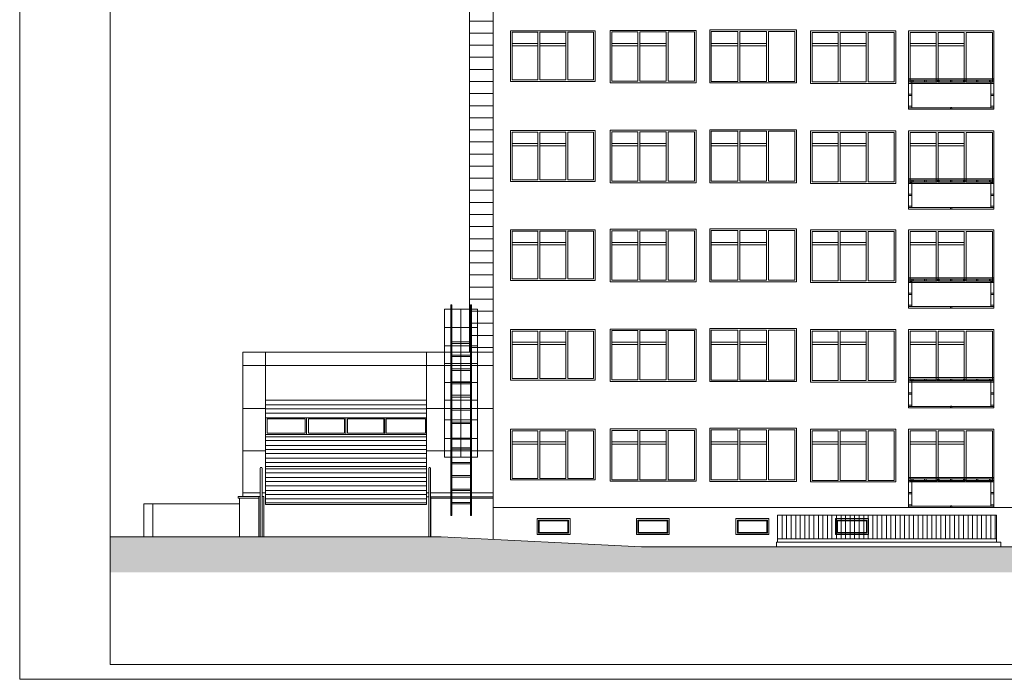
# Paper-space layout 'A-16 INWENTARYZACJA - ELEWACJE' of a CAD drawing. Header units: millimetres. Extents: x 0 to 1100, y 0 to 900.
# Tile 1 of 20: x 0 to 326, y 0 to 218. Entities that reach past the tile are written whole.
import ezdxf
from ezdxf.xclip import XClip

# ---------------------------------------------------------------- set-up
doc = ezdxf.new("R2010")
doc.units = ezdxf.units.MM
doc.header["$MEASUREMENT"] = 0
doc.header["$XCLIPFRAME"] = 0
for name, color, linetype, lineweight in [('A_Arkusz_Nr_pióra__1', 7, 'Continuous', 20), ('A_ściany proj_Nr_pióra__1', 7, 'Continuous', 20), ('A_ściany_Nr_pióra__1', 7, 'Continuous', 20), ('A_ściany_Nr_pióra__2', 8, 'Continuous', 13), ('A_ściany_Nr_pióra__3', 252, 'Continuous', 13)]:
    doc.layers.add(name, color=color, linetype=linetype, lineweight=lineweight)
doc.layers.add('A_ściany', color=7, linetype='Continuous')
doc.layers.add('A_ściany_Nr_pióra__9', color=7, linetype='Continuous', lineweight=13, true_color=0xadadad)

# ---------------------------------------------------------------- blocks, each defined once
blk = doc.blocks.new('Rysunek_4_4', base_point=(-445.32, 1341.78))
at = {"layer": 'A_ściany', "linetype": 'Continuous', "lineweight": 13}
h = blk.add_hatch(dxfattribs=at)
h.set_pattern_fill('BONIE_0004', color=8, style=0, pattern_type=2)
h.set_pattern_definition([(0, (-445.321, 1341.7765), (0, 4), [])])
h.paths.add_polyline_path([(160.42, 415.4), (148.74, 415.4), (148.74, 108.19), (156.63, 108.19), (156.63, 403.68), (160.42, 403.68)])
blk.add_hatch(color=8, dxfattribs=at).paths.add_polyline_path([(136.02, 47.15), (29.9, 47.15), (29.9, 35.38), (682.46, 35.38), (682.46, 43.8), (205.69, 43.8)])
at = {"layer": 'A_ściany proj_Nr_pióra__1', "color": 7, "linetype": 'Continuous', "lineweight": 20}
blk.add_line((148.74, 415.4), (148.74, 108.19), dxfattribs=at)
at = {"layer": 'A_ściany_Nr_pióra__1', "color": 7, "linetype": 'Continuous', "lineweight": 20}
for p, q in [((156.63, 46.27), (156.63, 403.68)), ((73.85, 108.19), (73.85, 60.44)), ((73.85, 108.19), (156.63, 108.19)), ((72.23, 60.44), (79.56, 60.44)), ((72.23, 60.44), (72.23, 59.97)), ((72.23, 59.97), (79.11, 59.97)), ((72.73, 47.15), (72.73, 59.97)), ((79.11, 60.44), (79.11, 47.15)), ((80.7, 60.45), (80.17, 60.45)), ((80.7, 47.15), (80.7, 60.45)), ((135.29, 60.36), (134.59, 60.36)), ((135.9, 60.38), (156.63, 60.38)), ((136.02, 60.38), (136.02, 47.15)), ((136.02, 59.96), (156.63, 59.96)), ((72.73, 58.02), (41.06, 58.02)), ((41.06, 58.02), (41.06, 47.15)), ((44, 58.02), (44, 47.15)), ((81.35, 57.89), (134.59, 57.89)), ((348.41, 56.8), (156.63, 56.8)), ((34.36, 47.15), (29.9, 47.15)), ((34.36, 47.15), (139.35, 47.15)), ((139.35, 47.15), (205.69, 43.8)), ((682.46, 43.8), (205.69, 43.8))]:
    blk.add_line(p, q, dxfattribs=at)
at = {"layer": 'A_ściany_Nr_pióra__2', "color": 8, "linetype": 'Continuous', "lineweight": 13}
for p, q in [((142.6, 54.19), (142.6, 123.85)), ((142.97, 54.19), (142.97, 123.85)), ((149.1, 54.19), (149.1, 123.85)), ((149.46, 54.19), (149.46, 123.85)), ((140.53, 122.43), (151.41, 122.43)), ((140.53, 73.53), (140.53, 122.43)), ((145.9, 73.53), (145.9, 122.43)), ((151.41, 73.53), (151.41, 122.43)), ((140.53, 116.43), (151.41, 116.43)), ((81.35, 92.38), (81.35, 108.19)), ((134.59, 92.38), (134.59, 108.19)), ((140.53, 110.36), (151.41, 110.36)), ((140.53, 104.49), (151.41, 104.49)), ((73.85, 103.84), (156.63, 103.84)), ((140.53, 98.19), (151.41, 98.19)), ((140.53, 92.32), (151.41, 92.32)), ((73.85, 89.56), (81.35, 89.56)), ((134.59, 89.56), (156.63, 89.56)), ((140.53, 85.88), (151.41, 85.88)), ((140.53, 79.69), (151.41, 79.69)), ((73.85, 75.6), (81.35, 75.6)), ((134.59, 75.6), (156.63, 75.6)), ((140.53, 73.53), (151.41, 73.53)), ((79.56, 47.15), (79.56, 69.88)), ((80.17, 47.15), (80.17, 69.88)), ((135.29, 47.15), (135.29, 69.88)), ((135.9, 47.15), (135.9, 69.88)), ((73.85, 61.65), (79.56, 61.65)), ((80.17, 61.65), (81.35, 61.65)), ((134.59, 61.65), (135.41, 61.65)), ((136.02, 61.65), (156.63, 61.65)), ((250.65, 45.32), (250.65, 54.35)), ((250.65, 54.35), (323.1, 54.35)), ((252.15, 46.44), (252.15, 54.35)), ((253.65, 46.44), (253.65, 54.35)), ((255.15, 46.44), (255.15, 54.35)), ((256.65, 46.44), (256.65, 54.35)), ((258.15, 46.44), (258.15, 54.35)), ((259.65, 46.44), (259.65, 54.35)), ((261.15, 46.44), (261.15, 54.35)), ((262.65, 46.44), (262.65, 54.35)), ((264.15, 46.44), (264.15, 54.35)), ((265.65, 46.44), (265.65, 54.35)), ((267.15, 46.44), (267.15, 54.35)), ((268.65, 46.44), (268.65, 54.35)), ((270.15, 46.44), (270.15, 54.35)), ((271.65, 46.44), (271.65, 54.35)), ((273.15, 46.44), (273.15, 54.35)), ((274.65, 46.44), (274.65, 54.35)), ((276.15, 46.44), (276.15, 54.35)), ((277.65, 46.44), (277.65, 54.35)), ((279.15, 46.44), (279.15, 54.35)), ((280.65, 46.44), (280.65, 54.35)), ((282.15, 46.44), (282.15, 54.35)), ((283.65, 46.44), (283.65, 54.35)), ((285.15, 46.44), (285.15, 54.35)), ((286.65, 46.44), (286.65, 54.35)), ((288.15, 46.44), (288.15, 54.35)), ((289.65, 46.44), (289.65, 54.35)), ((291.15, 46.44), (291.15, 54.35)), ((292.65, 46.44), (292.65, 54.35)), ((294.15, 46.44), (294.15, 54.35)), ((295.65, 46.44), (295.65, 54.35)), ((297.15, 46.44), (297.15, 54.35)), ((298.65, 46.44), (298.65, 54.35)), ((300.15, 46.44), (300.15, 54.35)), ((301.65, 46.44), (301.65, 54.35)), ((303.15, 46.44), (303.15, 54.35)), ((304.65, 46.44), (304.65, 54.35)), ((306.15, 46.44), (306.15, 54.35)), ((307.65, 46.44), (307.65, 54.35)), ((309.15, 46.44), (309.15, 54.35)), ((310.65, 46.44), (310.65, 54.35)), ((312.15, 46.44), (312.15, 54.35)), ((313.65, 46.44), (313.65, 54.35)), ((315.15, 46.44), (315.15, 54.35)), ((316.65, 46.44), (316.65, 54.35)), ((318.15, 46.44), (318.15, 54.35)), ((319.65, 46.44), (319.65, 54.35)), ((321.15, 46.44), (321.15, 54.35)), ((322.65, 46.44), (322.65, 54.35)), ((323.1, 54.35), (323.1, 45.32)), ((250.65, 46.44), (323.1, 46.44)), ((250.26, 43.8), (250.26, 45.32)), ((250.26, 45.32), (324.45, 45.32)), ((324.45, 45.32), (324.45, 43.8))]:
    blk.add_line(p, q, dxfattribs=at)
at = {"layer": 'A_ściany_Nr_pióra__2', "color": 8, "linetype": 'Continuous', "lineweight": 13, "flags": 128}
for points in [[(142.97, 123.85), (142.6, 123.85), (142.6, 54.19), (142.97, 54.19), (142.97, 58.04), (149.1, 58.04), (149.1, 54.19), (149.46, 54.19), (149.46, 123.85), (149.1, 123.85), (149.1, 111.66), (142.97, 111.66)], [(149.1, 107.27), (142.97, 107.27), (142.97, 111.14), (149.1, 111.14)], [(142.97, 106.78), (149.1, 106.78), (149.1, 102.76), (142.97, 102.76)], [(142.97, 98.42), (142.97, 102.16), (149.1, 102.16), (149.1, 98.42)], [(142.97, 93.96), (142.97, 97.81), (149.1, 97.81), (149.1, 93.96)], [(142.97, 93.4), (149.1, 93.4), (149.1, 89.56), (142.97, 89.56)], [(149.1, 85.03), (142.97, 85.03), (142.97, 89.02), (149.1, 89.02)], [(142.97, 79.83), (142.97, 84.61), (149.1, 84.61), (149.1, 79.83)], [(142.97, 79.46), (149.1, 79.46), (149.1, 76.56), (142.97, 76.56)], [(142.97, 76.14), (149.1, 76.14), (149.1, 71.76), (142.97, 71.76)], [(149.1, 67.4), (142.97, 67.4), (142.97, 71.26), (149.1, 71.26)], [(142.97, 62.95), (142.97, 66.88), (149.1, 66.88), (149.1, 62.95)], [(149.1, 58.54), (142.97, 58.54), (142.97, 62.51), (149.1, 62.51)]]:
    blk.add_lwpolyline(points, close=True, dxfattribs=at)
at = {"layer": 'A_ściany_Nr_pióra__2', "color": 8, "linetype": 'Continuous', "lineweight": 13}
for centre in [(79.86, 69.79), (135.6, 69.79)]:
    blk.add_arc(centre, 0.318, 16.7393, 163.2607, dxfattribs=at)
at = {"layer": 'A_ściany_Nr_pióra__3', "color": 252, "linetype": 'Continuous', "lineweight": 13}
for p, q in [((162.38, 214.57), (162.38, 197.77)), ((190.28, 214.57), (162.38, 214.57)), ((171.42, 214.05), (162.91, 214.05)), ((162.91, 214.05), (162.91, 198.3)), ((171.42, 198.3), (171.42, 214.05)), ((180.59, 214.05), (172.07, 214.05)), ((172.07, 214.05), (172.07, 198.3)), ((180.59, 198.3), (180.59, 214.05)), ((189.76, 214.05), (181.24, 214.05)), ((181.24, 214.05), (181.24, 198.3)), ((189.76, 198.3), (189.76, 214.05)), ((190.28, 197.77), (190.28, 214.57)), ((223.7, 214.7), (195.28, 214.7)), ((195.28, 214.7), (195.28, 197.34)), ((195.8, 214.18), (195.8, 197.87)), ((204.49, 214.18), (195.8, 214.18)), ((204.49, 197.87), (204.49, 214.18)), ((205.14, 214.18), (205.14, 197.87)), ((213.83, 214.18), (205.14, 214.18)), ((213.83, 197.87), (213.83, 214.18)), ((214.48, 214.18), (214.48, 197.87)), ((223.17, 214.18), (214.48, 214.18)), ((223.17, 197.87), (223.17, 214.18)), ((223.7, 197.34), (223.7, 214.7)), ((256.94, 214.87), (228.2, 214.87)), ((228.2, 214.87), (228.2, 197.3)), ((228.72, 214.35), (228.72, 197.83)), ((237.52, 214.35), (228.72, 214.35)), ((237.52, 197.83), (237.52, 214.35)), ((238.17, 214.35), (238.17, 197.83)), ((246.97, 214.35), (238.17, 214.35)), ((246.97, 197.83), (246.97, 214.35)), ((247.62, 214.35), (247.62, 197.83)), ((256.41, 214.35), (247.62, 214.35)), ((256.41, 197.83), (256.41, 214.35)), ((256.94, 197.3), (256.94, 214.87)), ((261.6, 197.12), (261.6, 214.53)), ((261.6, 214.53), (289.8, 214.53)), ((262.12, 214.01), (270.74, 214.01)), ((262.12, 197.65), (262.12, 214.01)), ((270.74, 214.01), (270.74, 197.65)), ((271.39, 214.01), (280.01, 214.01)), ((271.39, 197.65), (271.39, 214.01)), ((280.01, 214.01), (280.01, 197.65)), ((280.66, 214.01), (289.27, 214.01)), ((280.66, 197.65), (280.66, 214.01)), ((289.27, 214.01), (289.27, 197.65)), ((289.8, 214.53), (289.8, 197.12)), ((303.15, 214.01), (294.54, 214.01)), ((294.54, 214.01), (294.54, 197.65)), ((303.15, 197.65), (303.15, 214.01)), ((312.42, 214.01), (303.8, 214.01)), ((303.8, 214.01), (303.8, 197.65)), ((312.42, 197.65), (312.42, 214.01)), ((321.69, 214.01), (313.07, 214.01)), ((313.07, 214.01), (313.07, 197.65)), ((321.69, 197.65), (321.69, 214.01)), ((162.91, 210.37), (171.42, 210.37)), ((162.91, 209.57), (171.42, 209.57)), ((172.07, 210.37), (180.59, 210.37)), ((172.07, 209.57), (180.59, 209.57)), ((195.8, 210.37), (204.49, 210.37)), ((195.8, 209.57), (204.49, 209.57)), ((205.14, 210.37), (213.83, 210.37)), ((205.14, 209.57), (213.83, 209.57)), ((228.72, 210.37), (237.52, 210.37)), ((228.72, 209.57), (237.52, 209.57)), ((238.17, 210.37), (246.97, 210.37)), ((238.17, 209.57), (246.97, 209.57)), ((270.74, 210.37), (262.12, 210.37)), ((270.74, 209.57), (262.12, 209.57)), ((280.01, 210.37), (271.39, 210.37)), ((280.01, 209.57), (271.39, 209.57)), ((294.54, 210.37), (303.15, 210.37)), ((294.54, 209.57), (303.15, 209.57)), ((303.8, 210.37), (312.42, 210.37)), ((303.8, 209.57), (312.42, 209.57)), ((162.38, 197.77), (190.28, 197.77)), ((162.91, 198.3), (171.42, 198.3)), ((172.07, 198.3), (180.59, 198.3)), ((181.24, 198.3), (189.76, 198.3)), ((195.28, 197.34), (223.7, 197.34)), ((195.8, 197.87), (204.49, 197.87)), ((205.14, 197.87), (213.83, 197.87)), ((214.48, 197.87), (223.17, 197.87)), ((228.2, 197.3), (256.94, 197.3)), ((228.72, 197.83), (237.52, 197.83)), ((238.17, 197.83), (246.97, 197.83)), ((247.62, 197.83), (256.41, 197.83)), ((289.8, 197.12), (261.6, 197.12)), ((270.74, 197.65), (262.12, 197.65)), ((280.01, 197.65), (271.39, 197.65)), ((289.27, 197.65), (280.66, 197.65)), ((322.21, 197.12), (294.01, 197.12)), ((294.41, 197.52), (303.28, 197.52)), ((294.54, 197.65), (303.15, 197.65)), ((303.68, 197.52), (312.55, 197.52)), ((303.8, 197.65), (312.42, 197.65)), ((312.95, 197.52), (321.81, 197.52)), ((313.07, 197.65), (321.69, 197.65)), ((162.38, 181.52), (162.38, 164.72)), ((190.28, 181.52), (162.38, 181.52)), ((171.42, 181), (162.91, 181)), ((162.91, 181), (162.91, 165.25)), ((171.42, 165.25), (171.42, 181)), ((180.59, 181), (172.07, 181)), ((172.07, 181), (172.07, 165.25)), ((180.59, 165.25), (180.59, 181)), ((189.76, 181), (181.24, 181)), ((181.24, 181), (181.24, 165.25)), ((189.76, 165.25), (189.76, 181)), ((190.28, 164.72), (190.28, 181.52)), ((223.7, 181.65), (195.28, 181.65)), ((195.28, 181.65), (195.28, 164.29)), ((195.8, 181.13), (195.8, 164.82)), ((204.49, 181.13), (195.8, 181.13)), ((204.49, 164.82), (204.49, 181.13)), ((205.14, 181.13), (205.14, 164.82)), ((213.83, 181.13), (205.14, 181.13)), ((213.83, 164.82), (213.83, 181.13)), ((214.48, 181.13), (214.48, 164.82)), ((223.17, 181.13), (214.48, 181.13)), ((223.17, 164.82), (223.17, 181.13)), ((223.7, 164.29), (223.7, 181.65)), ((256.94, 181.82), (228.2, 181.82)), ((228.2, 181.82), (228.2, 164.25)), ((228.72, 181.3), (228.72, 164.78)), ((237.52, 181.3), (228.72, 181.3)), ((237.52, 164.78), (237.52, 181.3)), ((238.17, 181.3), (238.17, 164.78)), ((246.97, 181.3), (238.17, 181.3)), ((246.97, 164.78), (246.97, 181.3)), ((247.62, 181.3), (247.62, 164.78)), ((256.41, 181.3), (247.62, 181.3)), ((256.41, 164.78), (256.41, 181.3)), ((256.94, 164.25), (256.94, 181.82)), ((261.6, 164.07), (261.6, 181.48)), ((261.6, 181.48), (289.8, 181.48)), ((262.12, 180.96), (270.74, 180.96)), ((262.12, 164.6), (262.12, 180.96)), ((270.74, 180.96), (270.74, 164.6)), ((271.39, 180.96), (280.01, 180.96)), ((271.39, 164.6), (271.39, 180.96)), ((280.01, 180.96), (280.01, 164.6)), ((280.66, 180.96), (289.27, 180.96)), ((280.66, 164.6), (280.66, 180.96)), ((289.27, 180.96), (289.27, 164.6)), ((289.8, 181.48), (289.8, 164.07)), ((303.15, 180.96), (294.54, 180.96)), ((294.54, 180.96), (294.54, 164.6)), ((303.15, 164.6), (303.15, 180.96)), ((312.42, 180.96), (303.8, 180.96)), ((303.8, 180.96), (303.8, 164.6)), ((312.42, 164.6), (312.42, 180.96)), ((321.69, 180.96), (313.07, 180.96)), ((313.07, 180.96), (313.07, 164.6)), ((321.69, 164.6), (321.69, 180.96)), ((162.91, 177.32), (171.42, 177.32)), ((162.91, 176.52), (171.42, 176.52)), ((172.07, 177.32), (180.59, 177.32)), ((172.07, 176.52), (180.59, 176.52)), ((195.8, 177.32), (204.49, 177.32)), ((195.8, 176.52), (204.49, 176.52)), ((205.14, 177.32), (213.83, 177.32)), ((205.14, 176.52), (213.83, 176.52)), ((228.72, 177.32), (237.52, 177.32)), ((228.72, 176.52), (237.52, 176.52)), ((238.17, 177.32), (246.97, 177.32)), ((238.17, 176.52), (246.97, 176.52)), ((270.74, 177.32), (262.12, 177.32)), ((270.74, 176.52), (262.12, 176.52)), ((280.01, 177.32), (271.39, 177.32)), ((280.01, 176.52), (271.39, 176.52)), ((294.54, 177.32), (303.15, 177.32)), ((294.54, 176.52), (303.15, 176.52)), ((303.8, 177.32), (312.42, 177.32)), ((303.8, 176.52), (312.42, 176.52)), ((162.38, 164.72), (190.28, 164.72)), ((162.91, 165.25), (171.42, 165.25)), ((172.07, 165.25), (180.59, 165.25)), ((181.24, 165.25), (189.76, 165.25)), ((195.28, 164.29), (223.7, 164.29)), ((195.8, 164.82), (204.49, 164.82)), ((205.14, 164.82), (213.83, 164.82)), ((214.48, 164.82), (223.17, 164.82)), ((228.2, 164.25), (256.94, 164.25)), ((228.72, 164.78), (237.52, 164.78)), ((238.17, 164.78), (246.97, 164.78)), ((247.62, 164.78), (256.41, 164.78)), ((289.8, 164.07), (261.6, 164.07)), ((270.74, 164.6), (262.12, 164.6)), ((280.01, 164.6), (271.39, 164.6)), ((289.27, 164.6), (280.66, 164.6)), ((322.21, 164.07), (294.01, 164.07)), ((294.41, 164.47), (303.28, 164.47)), ((294.54, 164.6), (303.15, 164.6)), ((303.68, 164.47), (312.55, 164.47)), ((303.8, 164.6), (312.42, 164.6)), ((312.95, 164.47), (321.81, 164.47)), ((313.07, 164.6), (321.69, 164.6)), ((162.38, 148.75), (162.38, 131.95)), ((190.28, 148.75), (162.38, 148.75)), ((171.42, 148.22), (162.91, 148.22)), ((162.91, 148.22), (162.91, 132.47)), ((171.42, 132.47), (171.42, 148.22)), ((180.59, 148.22), (172.07, 148.22)), ((172.07, 148.22), (172.07, 132.47)), ((180.59, 132.47), (180.59, 148.22)), ((189.76, 148.22), (181.24, 148.22)), ((181.24, 148.22), (181.24, 132.47)), ((189.76, 132.47), (189.76, 148.22)), ((190.28, 131.95), (190.28, 148.75)), ((223.7, 148.88), (195.28, 148.88)), ((195.28, 148.88), (195.28, 131.52)), ((195.8, 148.35), (195.8, 132.04)), ((204.49, 148.35), (195.8, 148.35)), ((204.49, 132.04), (204.49, 148.35)), ((205.14, 148.35), (205.14, 132.04)), ((213.83, 148.35), (205.14, 148.35)), ((213.83, 132.04), (213.83, 148.35)), ((214.48, 148.35), (214.48, 132.04)), ((223.17, 148.35), (214.48, 148.35)), ((223.17, 132.04), (223.17, 148.35)), ((223.7, 131.52), (223.7, 148.88)), ((256.94, 149.05), (228.2, 149.05)), ((228.2, 149.05), (228.2, 131.48)), ((228.72, 148.52), (228.72, 132)), ((237.52, 148.52), (228.72, 148.52)), ((237.52, 132), (237.52, 148.52)), ((238.17, 148.52), (238.17, 132)), ((246.97, 148.52), (238.17, 148.52)), ((246.97, 132), (246.97, 148.52)), ((247.62, 148.52), (247.62, 132)), ((256.41, 148.52), (247.62, 148.52)), ((256.41, 132), (256.41, 148.52)), ((256.94, 131.48), (256.94, 149.05)), ((261.6, 131.3), (261.6, 148.71)), ((261.6, 148.71), (289.8, 148.71)), ((262.12, 148.18), (270.74, 148.18)), ((262.12, 131.82), (262.12, 148.18)), ((270.74, 148.18), (270.74, 131.82)), ((271.39, 148.18), (280.01, 148.18)), ((271.39, 131.82), (271.39, 148.18)), ((280.01, 148.18), (280.01, 131.82)), ((280.66, 148.18), (289.27, 148.18)), ((280.66, 131.82), (280.66, 148.18)), ((289.27, 148.18), (289.27, 131.82)), ((289.8, 148.71), (289.8, 131.3)), ((303.15, 148.18), (294.54, 148.18)), ((294.54, 148.18), (294.54, 131.82)), ((303.15, 131.82), (303.15, 148.18)), ((312.42, 148.18), (303.8, 148.18)), ((303.8, 148.18), (303.8, 131.82)), ((312.42, 131.82), (312.42, 148.18)), ((321.69, 148.18), (313.07, 148.18)), ((313.07, 148.18), (313.07, 131.82)), ((321.69, 131.82), (321.69, 148.18)), ((162.91, 144.55), (171.42, 144.55)), ((162.91, 143.75), (171.42, 143.75)), ((172.07, 144.55), (180.59, 144.55)), ((172.07, 143.75), (180.59, 143.75)), ((195.8, 144.55), (204.49, 144.55)), ((195.8, 143.75), (204.49, 143.75)), ((205.14, 144.55), (213.83, 144.55)), ((205.14, 143.75), (213.83, 143.75)), ((228.72, 144.55), (237.52, 144.55)), ((228.72, 143.75), (237.52, 143.75)), ((238.17, 144.55), (246.97, 144.55)), ((238.17, 143.75), (246.97, 143.75)), ((270.74, 144.55), (262.12, 144.55)), ((270.74, 143.75), (262.12, 143.75)), ((280.01, 144.55), (271.39, 144.55)), ((280.01, 143.75), (271.39, 143.75)), ((294.54, 144.55), (303.15, 144.55)), ((294.54, 143.75), (303.15, 143.75)), ((303.8, 144.55), (312.42, 144.55)), ((303.8, 143.75), (312.42, 143.75)), ((162.38, 131.95), (190.28, 131.95)), ((162.91, 132.47), (171.42, 132.47)), ((172.07, 132.47), (180.59, 132.47)), ((181.24, 132.47), (189.76, 132.47)), ((195.28, 131.52), (223.7, 131.52)), ((195.8, 132.04), (204.49, 132.04)), ((205.14, 132.04), (213.83, 132.04)), ((214.48, 132.04), (223.17, 132.04)), ((228.2, 131.48), (256.94, 131.48)), ((228.72, 132), (237.52, 132)), ((238.17, 132), (246.97, 132)), ((247.62, 132), (256.41, 132)), ((289.8, 131.3), (261.6, 131.3)), ((270.74, 131.82), (262.12, 131.82)), ((280.01, 131.82), (271.39, 131.82)), ((289.27, 131.82), (280.66, 131.82)), ((322.21, 131.3), (294.01, 131.3)), ((294.41, 131.7), (303.28, 131.7)), ((294.54, 131.82), (303.15, 131.82)), ((303.68, 131.7), (312.55, 131.7)), ((303.8, 131.82), (312.42, 131.82)), ((312.95, 131.7), (321.81, 131.7)), ((313.07, 131.82), (321.69, 131.82)), ((162.38, 115.75), (162.38, 98.95)), ((190.28, 115.75), (162.38, 115.75)), ((171.42, 115.22), (162.91, 115.22)), ((162.91, 115.22), (162.91, 99.47)), ((171.42, 99.47), (171.42, 115.22)), ((180.59, 115.22), (172.07, 115.22)), ((172.07, 115.22), (172.07, 99.47)), ((180.59, 99.47), (180.59, 115.22)), ((189.76, 115.22), (181.24, 115.22)), ((181.24, 115.22), (181.24, 99.47)), ((189.76, 99.47), (189.76, 115.22)), ((190.28, 98.95), (190.28, 115.75)), ((223.7, 115.88), (195.28, 115.88)), ((195.28, 115.88), (195.28, 98.52)), ((195.8, 115.35), (195.8, 99.04)), ((204.49, 115.35), (195.8, 115.35)), ((204.49, 99.04), (204.49, 115.35)), ((205.14, 115.35), (205.14, 99.04)), ((213.83, 115.35), (205.14, 115.35)), ((213.83, 99.04), (213.83, 115.35)), ((214.48, 115.35), (214.48, 99.04)), ((223.17, 115.35), (214.48, 115.35)), ((223.17, 99.04), (223.17, 115.35)), ((223.7, 98.52), (223.7, 115.88)), ((256.94, 116.05), (228.2, 116.05)), ((228.2, 116.05), (228.2, 98.48)), ((228.72, 115.52), (228.72, 99)), ((237.52, 115.52), (228.72, 115.52)), ((237.52, 99), (237.52, 115.52)), ((238.17, 115.52), (238.17, 99)), ((246.97, 115.52), (238.17, 115.52)), ((246.97, 99), (246.97, 115.52)), ((247.62, 115.52), (247.62, 99)), ((256.41, 115.52), (247.62, 115.52)), ((256.41, 99), (256.41, 115.52)), ((256.94, 98.48), (256.94, 116.05)), ((261.6, 98.3), (261.6, 115.71)), ((261.6, 115.71), (289.8, 115.71)), ((262.12, 115.18), (270.74, 115.18)), ((262.12, 98.82), (262.12, 115.18)), ((270.74, 115.18), (270.74, 98.82)), ((271.39, 115.18), (280.01, 115.18)), ((271.39, 98.82), (271.39, 115.18)), ((280.01, 115.18), (280.01, 98.82)), ((280.66, 115.18), (289.27, 115.18)), ((280.66, 98.82), (280.66, 115.18)), ((289.27, 115.18), (289.27, 98.82)), ((289.8, 115.71), (289.8, 98.3)), ((303.15, 115.18), (294.54, 115.18)), ((294.54, 115.18), (294.54, 98.82)), ((303.15, 98.82), (303.15, 115.18)), ((312.42, 115.18), (303.8, 115.18)), ((303.8, 115.18), (303.8, 98.82)), ((312.42, 98.82), (312.42, 115.18)), ((321.69, 115.18), (313.07, 115.18)), ((313.07, 115.18), (313.07, 98.82)), ((321.69, 98.82), (321.69, 115.18)), ((162.91, 111.55), (171.42, 111.55)), ((162.91, 110.75), (171.42, 110.75)), ((172.07, 111.55), (180.59, 111.55)), ((172.07, 110.75), (180.59, 110.75)), ((195.8, 111.55), (204.49, 111.55)), ((195.8, 110.75), (204.49, 110.75)), ((205.14, 111.55), (213.83, 111.55)), ((205.14, 110.75), (213.83, 110.75)), ((228.72, 111.55), (237.52, 111.55)), ((228.72, 110.75), (237.52, 110.75)), ((238.17, 111.55), (246.97, 111.55)), ((238.17, 110.75), (246.97, 110.75)), ((270.74, 111.55), (262.12, 111.55)), ((270.74, 110.75), (262.12, 110.75)), ((280.01, 111.55), (271.39, 111.55)), ((280.01, 110.75), (271.39, 110.75)), ((294.54, 111.55), (303.15, 111.55)), ((294.54, 110.75), (303.15, 110.75)), ((303.8, 111.55), (312.42, 111.55)), ((303.8, 110.75), (312.42, 110.75)), ((162.38, 98.95), (190.28, 98.95)), ((162.91, 99.47), (171.42, 99.47)), ((172.07, 99.47), (180.59, 99.47)), ((181.24, 99.47), (189.76, 99.47)), ((195.28, 98.52), (223.7, 98.52)), ((195.8, 99.04), (204.49, 99.04)), ((205.14, 99.04), (213.83, 99.04)), ((214.48, 99.04), (223.17, 99.04)), ((228.2, 98.48), (256.94, 98.48)), ((228.72, 99), (237.52, 99)), ((238.17, 99), (246.97, 99)), ((247.62, 99), (256.41, 99)), ((289.8, 98.3), (261.6, 98.3)), ((270.74, 98.82), (262.12, 98.82)), ((280.01, 98.82), (271.39, 98.82)), ((289.27, 98.82), (280.66, 98.82)), ((322.21, 98.3), (294.01, 98.3)), ((294.41, 98.7), (303.28, 98.7)), ((294.54, 98.82), (303.15, 98.82)), ((303.68, 98.7), (312.55, 98.7)), ((303.8, 98.82), (312.42, 98.82)), ((312.95, 98.7), (321.81, 98.7)), ((313.07, 98.82), (321.69, 98.82)), ((134.59, 92.38), (81.35, 92.38)), ((81.35, 92.38), (81.35, 57.89)), ((134.59, 92.38), (134.59, 57.89)), ((134.59, 90.82), (81.35, 90.82)), ((134.59, 89.45), (81.35, 89.45)), ((134.59, 88.09), (81.35, 88.09)), ((134.59, 86.52), (88.68, 86.52)), ((162.38, 82.75), (162.38, 65.95)), ((190.28, 82.75), (162.38, 82.75)), ((171.42, 82.22), (162.91, 82.22)), ((162.91, 82.22), (162.91, 66.47)), ((171.42, 66.47), (171.42, 82.22)), ((180.59, 82.22), (172.07, 82.22)), ((172.07, 82.22), (172.07, 66.47)), ((180.59, 66.47), (180.59, 82.22)), ((189.76, 82.22), (181.24, 82.22)), ((181.24, 82.22), (181.24, 66.47)), ((189.76, 66.47), (189.76, 82.22)), ((190.28, 65.95), (190.28, 82.75)), ((223.7, 82.88), (195.28, 82.88)), ((195.28, 82.88), (195.28, 65.52)), ((195.8, 82.35), (195.8, 66.04)), ((204.49, 82.35), (195.8, 82.35)), ((204.49, 66.04), (204.49, 82.35)), ((205.14, 82.35), (205.14, 66.04)), ((213.83, 82.35), (205.14, 82.35)), ((213.83, 66.04), (213.83, 82.35)), ((214.48, 82.35), (214.48, 66.04)), ((223.17, 82.35), (214.48, 82.35)), ((223.17, 66.04), (223.17, 82.35)), ((223.7, 65.52), (223.7, 82.88)), ((256.94, 83.05), (228.2, 83.05)), ((228.2, 83.05), (228.2, 65.48)), ((228.72, 82.52), (228.72, 66)), ((237.52, 82.52), (228.72, 82.52)), ((237.52, 66), (237.52, 82.52)), ((238.17, 82.52), (238.17, 66)), ((246.97, 82.52), (238.17, 82.52)), ((246.97, 66), (246.97, 82.52)), ((247.62, 82.52), (247.62, 66)), ((256.41, 82.52), (247.62, 82.52)), ((256.41, 66), (256.41, 82.52)), ((256.94, 65.48), (256.94, 83.05)), ((261.6, 65.3), (261.6, 82.71)), ((261.6, 82.71), (289.8, 82.71)), ((262.12, 82.18), (270.74, 82.18)), ((262.12, 65.82), (262.12, 82.18)), ((270.74, 82.18), (270.74, 65.82)), ((271.39, 82.18), (280.01, 82.18)), ((271.39, 65.82), (271.39, 82.18)), ((280.01, 82.18), (280.01, 65.82)), ((280.66, 82.18), (289.27, 82.18)), ((280.66, 65.82), (280.66, 82.18)), ((289.27, 82.18), (289.27, 65.82)), ((289.8, 82.71), (289.8, 65.3)), ((303.15, 82.18), (294.54, 82.18)), ((294.54, 82.18), (294.54, 65.82)), ((303.15, 65.82), (303.15, 82.18)), ((312.42, 82.18), (303.8, 82.18)), ((303.8, 82.18), (303.8, 65.82)), ((312.42, 65.82), (312.42, 82.18)), ((321.69, 82.18), (313.07, 82.18)), ((313.07, 82.18), (313.07, 65.82)), ((321.69, 65.82), (321.69, 82.18)), ((134.59, 80.24), (81.35, 80.24)), ((134.59, 78.98), (81.35, 78.98)), ((134.59, 81.03), (88.68, 81.03)), ((162.91, 78.55), (171.42, 78.55)), ((172.07, 78.55), (180.59, 78.55)), ((195.8, 78.55), (204.49, 78.55)), ((205.14, 78.55), (213.83, 78.55)), ((228.72, 78.55), (237.52, 78.55)), ((238.17, 78.55), (246.97, 78.55)), ((270.74, 78.55), (262.12, 78.55)), ((280.01, 78.55), (271.39, 78.55)), ((294.54, 78.55), (303.15, 78.55)), ((303.8, 78.55), (312.42, 78.55)), ((134.59, 77.41), (81.35, 77.41)), ((134.59, 76.05), (81.35, 76.05)), ((162.91, 77.75), (171.42, 77.75)), ((172.07, 77.75), (180.59, 77.75)), ((195.8, 77.75), (204.49, 77.75)), ((205.14, 77.75), (213.83, 77.75)), ((228.72, 77.75), (237.52, 77.75)), ((238.17, 77.75), (246.97, 77.75)), ((270.74, 77.75), (262.12, 77.75)), ((280.01, 77.75), (271.39, 77.75)), ((294.54, 77.75), (303.15, 77.75)), ((303.8, 77.75), (312.42, 77.75)), ((134.59, 74.68), (81.35, 74.68)), ((134.59, 73.12), (81.35, 73.12)), ((134.59, 71.75), (81.35, 71.75)), ((134.59, 70.39), (81.35, 70.39)), ((134.59, 69.6), (81.35, 69.6)), ((134.59, 68.33), (81.35, 68.33)), ((134.59, 66.77), (81.35, 66.77)), ((134.59, 65.4), (81.35, 65.4)), ((162.38, 65.95), (190.28, 65.95)), ((162.91, 66.47), (171.42, 66.47)), ((172.07, 66.47), (180.59, 66.47)), ((181.24, 66.47), (189.76, 66.47)), ((195.28, 65.52), (223.7, 65.52)), ((195.8, 66.04), (204.49, 66.04)), ((205.14, 66.04), (213.83, 66.04)), ((214.48, 66.04), (223.17, 66.04)), ((228.2, 65.48), (256.94, 65.48)), ((228.72, 66), (237.52, 66)), ((238.17, 66), (246.97, 66)), ((247.62, 66), (256.41, 66)), ((289.8, 65.3), (261.6, 65.3)), ((270.74, 65.82), (262.12, 65.82)), ((280.01, 65.82), (271.39, 65.82)), ((289.27, 65.82), (280.66, 65.82)), ((322.21, 65.3), (294.01, 65.3)), ((294.41, 65.7), (303.28, 65.7)), ((294.54, 65.82), (303.15, 65.82)), ((303.68, 65.7), (312.55, 65.7)), ((303.8, 65.82), (312.42, 65.82)), ((312.95, 65.7), (321.81, 65.7)), ((313.07, 65.82), (321.69, 65.82)), ((134.59, 64.04), (81.35, 64.04)), ((134.59, 62.47), (81.35, 62.47)), ((134.59, 61.11), (81.35, 61.11)), ((134.59, 59.74), (81.35, 59.74)), ((134.59, 58.38), (81.35, 58.38))]:
    blk.add_line(p, q, dxfattribs=at)
at = {"layer": 'A_ściany_Nr_pióra__3', "color": 252, "linetype": 'Continuous', "lineweight": 13, "flags": 128}
for points in [[(81.35, 86.52), (81.35, 81.03), (94.84, 81.03), (94.84, 86.52)], [(81.85, 86.15), (81.85, 81.41), (94.46, 81.41), (94.46, 86.15)], [(94.84, 86.52), (94.84, 81.03), (107.82, 81.03), (107.82, 86.52)], [(95.47, 86.15), (95.47, 81.41), (107.45, 81.41), (107.45, 86.15)], [(107.82, 86.52), (107.82, 81.03), (120.81, 81.03), (120.81, 86.52)], [(108.46, 86.15), (108.46, 81.41), (120.43, 81.41), (120.43, 86.15)], [(120.81, 86.52), (120.81, 81.03), (134.59, 81.03), (134.59, 86.52)], [(121.18, 86.15), (121.18, 81.41), (134.22, 81.41), (134.22, 86.15)], [(171.13, 53.18), (182.03, 53.18), (182.03, 47.88), (171.13, 47.88)], [(171.63, 52.68), (181.53, 52.68), (181.53, 48.38), (171.63, 48.38)], [(171.83, 52.48), (181.33, 52.48), (181.33, 48.58), (171.83, 48.58)], [(203.95, 53.18), (214.85, 53.18), (214.85, 47.88), (203.95, 47.88)], [(204.45, 52.68), (214.35, 52.68), (214.35, 48.38), (204.45, 48.38)], [(204.65, 52.48), (214.15, 52.48), (214.15, 48.58), (204.65, 48.58)], [(236.89, 53.18), (247.79, 53.18), (247.79, 47.88), (236.89, 47.88)], [(237.39, 52.68), (247.29, 52.68), (247.29, 48.38), (237.39, 48.38)], [(237.59, 52.48), (247.09, 52.48), (247.09, 48.58), (237.59, 48.58)], [(269.83, 53.18), (280.73, 53.18), (280.73, 47.88), (269.83, 47.88)], [(270.33, 52.68), (280.23, 52.68), (280.23, 48.38), (270.33, 48.38)], [(270.53, 52.48), (280.03, 52.48), (280.03, 48.58), (270.53, 48.58)]]:
    blk.add_lwpolyline(points, close=True, dxfattribs=at)
at = {"layer": 'A_ściany_Nr_pióra__9', "color": 253, "linetype": 'Continuous', "lineweight": 13, "true_color": 0xadadad}
for p, q in [((294.01, 214.53), (294.01, 188.62)), ((294.01, 214.53), (322.21, 214.53)), ((322.21, 214.53), (322.21, 188.62)), ((322.21, 188.62), (294.01, 188.62)), ((294.01, 181.48), (294.01, 155.57)), ((294.01, 181.48), (322.21, 181.48)), ((322.21, 181.48), (322.21, 155.57)), ((322.21, 155.57), (294.01, 155.57)), ((294.01, 148.71), (294.01, 122.8)), ((294.01, 148.71), (322.21, 148.71)), ((322.21, 148.71), (322.21, 122.8)), ((322.21, 122.8), (294.01, 122.8)), ((294.01, 115.71), (294.01, 89.8)), ((294.01, 115.71), (322.21, 115.71)), ((322.21, 115.71), (322.21, 89.8)), ((322.21, 89.8), (294.01, 89.8)), ((294.01, 82.71), (294.01, 56.8)), ((294.01, 82.71), (322.21, 82.71)), ((322.21, 82.71), (322.21, 56.8))]:
    blk.add_line(p, q, dxfattribs=at)
at = {"layer": 'A_ściany_Nr_pióra__9', "color": 253, "linetype": 'Continuous', "lineweight": 13, "true_color": 0xadadad, "flags": 128}
for points in [[(322.21, 198.62), (322.21, 198.17), (294.01, 198.17), (294.01, 198.62)], [(295.01, 197.62), (295.01, 197.17), (294.01, 197.17), (294.01, 197.62)], [(295.01, 198.17), (295.46, 198.17), (295.46, 197.62), (295.01, 197.62)], [(295.01, 197.62), (321.21, 197.62), (321.21, 189.12), (295.01, 189.12)], [(299.3, 198.17), (299.75, 198.17), (299.75, 197.62), (299.3, 197.62)], [(303.6, 198.17), (304.05, 198.17), (304.05, 197.62), (303.6, 197.62)], [(307.89, 198.17), (308.34, 198.17), (308.34, 197.62), (307.89, 197.62)], [(312.63, 198.17), (312.18, 198.17), (312.18, 197.62), (312.63, 197.62)], [(316.92, 198.17), (316.47, 198.17), (316.47, 197.62), (316.92, 197.62)], [(321.21, 198.17), (320.76, 198.17), (320.76, 197.62), (321.21, 197.62)], [(322.21, 197.62), (322.21, 197.17), (321.21, 197.17), (321.21, 197.62)], [(295.01, 193.6), (295.01, 193.15), (294.01, 193.15), (294.01, 193.6)], [(322.21, 193.6), (322.21, 193.15), (321.21, 193.15), (321.21, 193.6)], [(295.01, 189.57), (295.01, 189.12), (294.01, 189.12), (294.01, 189.57)], [(307.89, 189.2), (308.34, 189.2), (308.34, 188.62), (307.89, 188.62)], [(322.21, 189.57), (322.21, 189.12), (321.21, 189.12), (321.21, 189.57)], [(322.21, 165.57), (322.21, 165.12), (294.01, 165.12), (294.01, 165.57)], [(295.01, 164.57), (295.01, 164.12), (294.01, 164.12), (294.01, 164.57)], [(295.01, 165.12), (295.46, 165.12), (295.46, 164.57), (295.01, 164.57)], [(295.01, 164.57), (321.21, 164.57), (321.21, 156.07), (295.01, 156.07)], [(299.3, 165.12), (299.75, 165.12), (299.75, 164.57), (299.3, 164.57)], [(303.6, 165.12), (304.05, 165.12), (304.05, 164.57), (303.6, 164.57)], [(307.89, 165.12), (308.34, 165.12), (308.34, 164.57), (307.89, 164.57)], [(312.63, 165.12), (312.18, 165.12), (312.18, 164.57), (312.63, 164.57)], [(316.92, 165.12), (316.47, 165.12), (316.47, 164.57), (316.92, 164.57)], [(321.21, 165.12), (320.76, 165.12), (320.76, 164.57), (321.21, 164.57)], [(322.21, 164.57), (322.21, 164.12), (321.21, 164.12), (321.21, 164.57)], [(295.01, 160.55), (295.01, 160.1), (294.01, 160.1), (294.01, 160.55)], [(322.21, 160.55), (322.21, 160.1), (321.21, 160.1), (321.21, 160.55)], [(295.01, 156.52), (295.01, 156.07), (294.01, 156.07), (294.01, 156.52)], [(322.21, 156.52), (322.21, 156.07), (321.21, 156.07), (321.21, 156.52)], [(307.89, 156.15), (308.34, 156.15), (308.34, 155.57), (307.89, 155.57)], [(322.21, 132.8), (322.21, 132.35), (294.01, 132.35), (294.01, 132.8)], [(295.01, 131.8), (295.01, 131.35), (294.01, 131.35), (294.01, 131.8)], [(295.01, 132.35), (295.46, 132.35), (295.46, 131.8), (295.01, 131.8)], [(295.01, 131.8), (321.21, 131.8), (321.21, 123.3), (295.01, 123.3)], [(299.3, 132.35), (299.75, 132.35), (299.75, 131.8), (299.3, 131.8)], [(303.6, 132.35), (304.05, 132.35), (304.05, 131.8), (303.6, 131.8)], [(307.89, 132.35), (308.34, 132.35), (308.34, 131.8), (307.89, 131.8)], [(312.63, 132.35), (312.18, 132.35), (312.18, 131.8), (312.63, 131.8)], [(316.92, 132.35), (316.47, 132.35), (316.47, 131.8), (316.92, 131.8)], [(321.21, 132.35), (320.76, 132.35), (320.76, 131.8), (321.21, 131.8)], [(322.21, 131.8), (322.21, 131.35), (321.21, 131.35), (321.21, 131.8)], [(295.01, 127.77), (295.01, 127.32), (294.01, 127.32), (294.01, 127.77)], [(322.21, 127.77), (322.21, 127.32), (321.21, 127.32), (321.21, 127.77)], [(295.01, 123.75), (295.01, 123.3), (294.01, 123.3), (294.01, 123.75)], [(307.89, 123.38), (308.34, 123.38), (308.34, 122.8), (307.89, 122.8)], [(322.21, 123.75), (322.21, 123.3), (321.21, 123.3), (321.21, 123.75)], [(322.21, 99.8), (322.21, 99.35), (294.01, 99.35), (294.01, 99.8)], [(295.01, 98.8), (295.01, 98.35), (294.01, 98.35), (294.01, 98.8)], [(295.01, 99.35), (295.46, 99.35), (295.46, 98.8), (295.01, 98.8)], [(295.01, 98.8), (321.21, 98.8), (321.21, 90.3), (295.01, 90.3)], [(299.3, 99.35), (299.75, 99.35), (299.75, 98.8), (299.3, 98.8)], [(303.6, 99.35), (304.05, 99.35), (304.05, 98.8), (303.6, 98.8)], [(307.89, 99.35), (308.34, 99.35), (308.34, 98.8), (307.89, 98.8)], [(312.63, 99.35), (312.18, 99.35), (312.18, 98.8), (312.63, 98.8)], [(316.92, 99.35), (316.47, 99.35), (316.47, 98.8), (316.92, 98.8)], [(321.21, 99.35), (320.76, 99.35), (320.76, 98.8), (321.21, 98.8)], [(322.21, 98.8), (322.21, 98.35), (321.21, 98.35), (321.21, 98.8)], [(295.01, 94.77), (295.01, 94.32), (294.01, 94.32), (294.01, 94.77)], [(322.21, 94.77), (322.21, 94.32), (321.21, 94.32), (321.21, 94.77)], [(295.01, 90.75), (295.01, 90.3), (294.01, 90.3), (294.01, 90.75)], [(307.89, 90.38), (308.34, 90.38), (308.34, 89.8), (307.89, 89.8)], [(322.21, 90.75), (322.21, 90.3), (321.21, 90.3), (321.21, 90.75)], [(322.21, 66.8), (322.21, 66.35), (294.01, 66.35), (294.01, 66.8)], [(295.01, 65.8), (295.01, 65.35), (294.01, 65.35), (294.01, 65.8)], [(295.01, 66.35), (295.46, 66.35), (295.46, 65.8), (295.01, 65.8)], [(295.01, 65.8), (321.21, 65.8), (321.21, 57.3), (295.01, 57.3)], [(299.3, 66.35), (299.75, 66.35), (299.75, 65.8), (299.3, 65.8)], [(303.6, 66.35), (304.05, 66.35), (304.05, 65.8), (303.6, 65.8)], [(307.89, 66.35), (308.34, 66.35), (308.34, 65.8), (307.89, 65.8)], [(312.63, 66.35), (312.18, 66.35), (312.18, 65.8), (312.63, 65.8)], [(316.92, 66.35), (316.47, 66.35), (316.47, 65.8), (316.92, 65.8)], [(321.21, 66.35), (320.76, 66.35), (320.76, 65.8), (321.21, 65.8)], [(322.21, 65.8), (322.21, 65.35), (321.21, 65.35), (321.21, 65.8)], [(295.01, 61.77), (295.01, 61.32), (294.01, 61.32), (294.01, 61.77)], [(322.21, 61.77), (322.21, 61.32), (321.21, 61.32), (321.21, 61.77)], [(295.01, 57.75), (295.01, 57.3), (294.01, 57.3), (294.01, 57.75)], [(307.89, 57.38), (308.34, 57.38), (308.34, 56.8), (307.89, 56.8)], [(322.21, 57.75), (322.21, 57.3), (321.21, 57.3), (321.21, 57.75)]]:
    blk.add_lwpolyline(points, close=True, dxfattribs=at)

psp = doc.layouts.new('A-16 INWENTARYZACJA - ELEWACJE')

# ---------------------------------------------------------------- linework, layer by layer
at = {"layer": 'A_Arkusz_Nr_pióra__1', "color": 7, "linetype": 'Continuous', "lineweight": 20}
for p in [(29.9, 895.1), (1095.1, 4.9)]:
    psp.add_line(p, (29.9, 4.9), dxfattribs=at)
at = {"layer": 'A_Arkusz_Nr_pióra__1', "color": 7, "linetype": 'Continuous', "lineweight": 20, "flags": 128}
psp.add_lwpolyline([(0, 900), (1100, 900), (1100, 0), (0, 0)], close=True, dxfattribs=at)

# ---------------------------------------------------------------- block references
at = {"color": 37, "linetype": 'Continuous', "lineweight": 5, "true_color": 0x656532}
ref = psp.add_blockref('Rysunek_4_4', (-445.32, 1341.78), dxfattribs=at)
XClip(ref).set_block_clipping_path([(29.90003743, 21.7850095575), (682.4559103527, 440.8703176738)])

doc.saveas('drawing.dxf')
